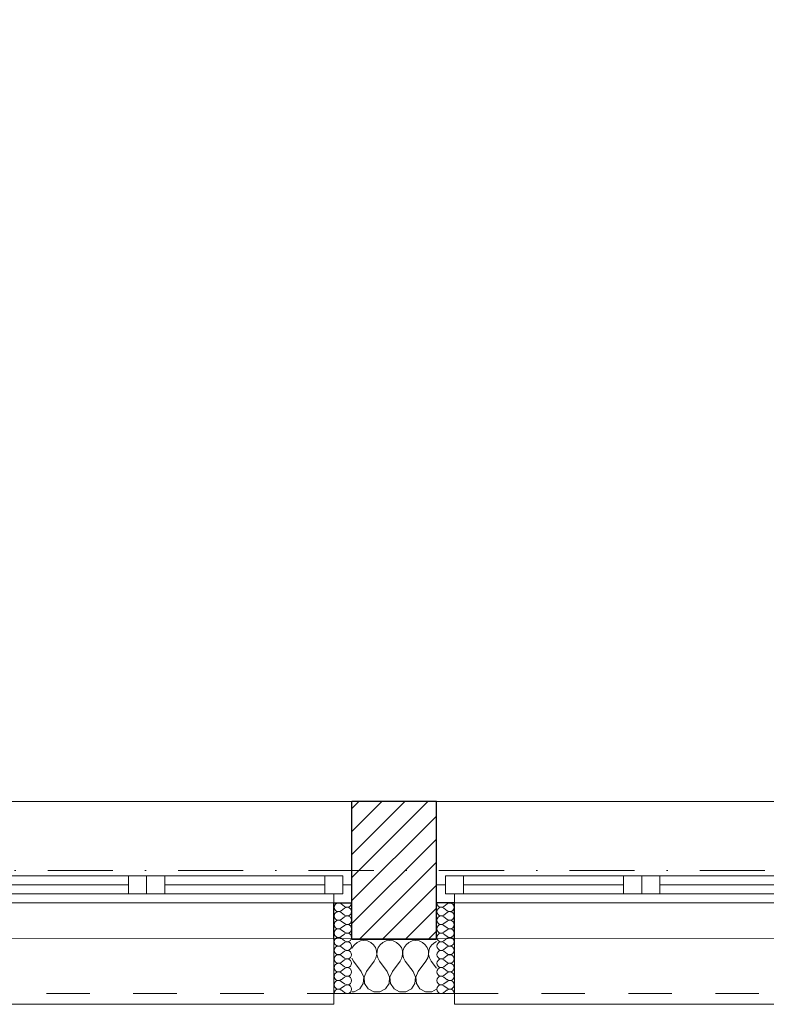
# Model space of a CAD drawing. Header units: millimetres. Extents: x 172139 to 266886, y 98118 to 138225.
# Tile 59 of 123: x 221764 to 223825, y 106825 to 109546. Entities that reach past the tile are written whole.
import ezdxf

# ---------------------------------------------------------------- set-up
doc = ezdxf.new("R2010")
doc.units = ezdxf.units.MM
doc.header["$MEASUREMENT"] = 0
doc.linetypes.add('Kropki i Kreski', pattern=[360, 180, -90, 0, -90])
doc.linetypes.add('Przerywana', pattern=[240, 120, -120])
for name, color, linetype in [('Konstrukcja - Siatki mod', 7, 'Continuous'), ('KR_INW', 7, 'Continuous'), ('NAPIS_SODON', 7, 'Continuous'), ('Okna ArchiCADa', 7, 'Continuous')]:
    doc.layers.add(name, color=color, linetype=linetype)
doc.layers.add('Konstrukcja - Siatki mod_Nr_pióra__48', color=7, linetype='Continuous', lineweight=15, true_color=0xa80f02)
doc.layers.add('KR_INW_Nr_pióra__102', color=7, linetype='Continuous', lineweight=5, true_color=0xcccccc)
for name, color, linetype, lineweight in [('KR_INW_Nr_pióra__101', 252, 'Continuous', 5), ('KR_INW_Nr_pióra__27', 7, 'Continuous', 25), ('KR_INW_Nr_pióra__47', 7, 'Continuous', 15), ('NAPIS_SODON_Nr_pióra__1', 7, 'Continuous', 13), ('Okna ArchiCADa_Nr_pióra__1', 7, 'Continuous', 13), ('Okna ArchiCADa_Nr_pióra__27', 7, 'Continuous', 25)]:
    doc.layers.add(name, color=color, linetype=linetype, lineweight=lineweight)

# ---------------------------------------------------------------- blocks, each defined once
blk = doc.blocks.new('Strop_1', base_point=(179225, 121523.3))
at = {"layer": 'NAPIS_SODON_Nr_pióra__1', "linetype": 'Continuous', "flags": 128}
blk.add_lwpolyline([(179225, 121523.3), (179225.9, 107003.8), (250898.3, 107008.3), (250897.4, 121527.8)], close=True, dxfattribs=at)
blk = doc.blocks.new('*X164')
at = {"layer": 'KR_INW_Nr_pióra__102', "linetype": 'Continuous'}
for p, q in [((222682.3, 106981.8), (222681.2, 106978.4)), ((222687.9, 106989.9), (222682.3, 106981.8)), ((222695.5, 106996.2), (222687.9, 106989.9)), ((222704.5, 107000.2), (222695.5, 106996.2)), ((222714.3, 107001.6), (222704.5, 107000.2)), ((222724, 107000.2), (222714.3, 107001.6)), ((222733.1, 106996.2), (222724, 107000.2)), ((222740.6, 106989.9), (222733.1, 106996.2)), ((222746.2, 106981.8), (222740.6, 106989.9)), ((222749.4, 106972.5), (222746.2, 106981.8)), ((222753.8, 106981.8), (222750.6, 106972.5)), ((222759.4, 106989.9), (222753.8, 106981.8)), ((222766.9, 106996.2), (222759.4, 106989.9)), ((222776, 107000.2), (222766.9, 106996.2)), ((222785.7, 107001.6), (222776, 107000.2)), ((222795.5, 107000.2), (222785.7, 107001.6)), ((222804.5, 106996.2), (222795.5, 107000.2)), ((222812.1, 106989.9), (222804.5, 106996.2)), ((222817.7, 106981.8), (222812.1, 106989.9)), ((222820.8, 106972.5), (222817.7, 106981.8)), ((222825.2, 106981.8), (222822.1, 106972.5)), ((222830.8, 106989.9), (222825.2, 106981.8)), ((222838.4, 106996.2), (222830.8, 106989.9)), ((222847.4, 107000.2), (222838.4, 106996.2)), ((222857.1, 107001.6), (222847.4, 107000.2)), ((222866.9, 107000.2), (222857.1, 107001.6)), ((222875.9, 106996.2), (222866.9, 107000.2)), ((222883.5, 106989.9), (222875.9, 106996.2)), ((222889.1, 106981.8), (222883.5, 106989.9)), ((222892.2, 106972.5), (222889.1, 106981.8)), ((222896.6, 106981.8), (222893.5, 106972.5)), ((222902.2, 106989.9), (222896.6, 106981.8)), ((222909.8, 106996.2), (222902.2, 106989.9)), ((222914.7, 106998.4), (222909.8, 106996.2)), ((222681.2, 106952.6), (222685.7, 106944.4)), ((222742.9, 106944.4), (222747.6, 106953.1)), ((222747.6, 106953.1), (222749.9, 106962.6)), ((222749.9, 106962.6), (222749.4, 106972.5)), ((222750.6, 106972.5), (222750.1, 106962.6)), ((222750.1, 106962.6), (222752.4, 106953.1)), ((222752.4, 106953.1), (222757.1, 106944.4)), ((222814.3, 106944.4), (222819.1, 106953.1)), ((222819.1, 106953.1), (222821.3, 106962.6)), ((222821.3, 106962.6), (222820.8, 106972.5)), ((222822.1, 106972.5), (222821.6, 106962.6)), ((222821.6, 106962.6), (222823.8, 106953.1)), ((222823.8, 106953.1), (222828.6, 106944.4)), ((222885.7, 106944.4), (222890.5, 106953.1)), ((222890.5, 106953.1), (222892.7, 106962.6)), ((222892.7, 106962.6), (222892.2, 106972.5)), ((222893.5, 106972.5), (222893, 106962.6)), ((222893, 106962.6), (222895.2, 106953.1)), ((222895.2, 106953.1), (222900, 106944.4)), ((222707.1, 106915.9), (222685.7, 106944.4)), ((222721.4, 106915.9), (222742.9, 106944.4)), ((222778.6, 106915.9), (222757.1, 106944.4)), ((222792.9, 106915.9), (222814.3, 106944.4)), ((222850, 106915.9), (222828.6, 106944.4)), ((222864.3, 106915.9), (222885.7, 106944.4)), ((222914.7, 106924.8), (222900, 106944.4)), ((222713.9, 106899.8), (222707.1, 106915.9)), ((222712.2, 106882.5), (222713.9, 106899.8)), ((222721.4, 106915.9), (222714.7, 106899.8)), ((222714.7, 106899.8), (222716.3, 106882.5)), ((222785.3, 106899.8), (222778.6, 106915.9)), ((222783.7, 106882.5), (222785.3, 106899.8)), ((222792.9, 106915.9), (222786.1, 106899.8)), ((222786.1, 106899.8), (222787.8, 106882.5)), ((222856.7, 106899.8), (222850, 106915.9)), ((222855.1, 106882.5), (222856.7, 106899.8)), ((222864.3, 106915.9), (222857.6, 106899.8)), ((222857.6, 106899.8), (222859.2, 106882.5)), ((222702.6, 106868), (222712.2, 106882.5)), ((222716.3, 106882.5), (222726, 106868)), ((222774, 106868), (222783.7, 106882.5)), ((222787.8, 106882.5), (222797.4, 106868)), ((222845.5, 106868), (222855.1, 106882.5)), ((222859.2, 106882.5), (222868.8, 106868)), ((222681.2, 106859.8), (222687.3, 106859.8)), ((222687.3, 106859.8), (222702.6, 106868)), ((222726, 106868), (222741.3, 106859.8)), ((222741.3, 106859.8), (222758.7, 106859.8)), ((222758.7, 106859.8), (222774, 106868)), ((222797.4, 106868), (222812.7, 106859.8)), ((222812.7, 106859.8), (222830.1, 106859.8)), ((222830.1, 106859.8), (222845.5, 106868)), ((222868.8, 106868), (222884.2, 106859.8)), ((222884.2, 106859.8), (222901.6, 106859.8)), ((222901.6, 106859.8), (222914.7, 106866.9))]:
    blk.add_line(p, q, dxfattribs=at)
blk = doc.blocks.new('*X207')
at = {"layer": 'KR_INW_Nr_pióra__102', "linetype": 'Continuous'}
for p, q in [((222660.9, 107095.6), (222651.4, 107102.8)), ((222660.9, 107090.9), (222651.4, 107083.7)), ((222660.9, 107071.8), (222651.4, 107079)), ((222660.9, 107067), (222651.4, 107059.9)), ((222660.9, 107048), (222651.4, 107055.1)), ((222660.9, 107043.2), (222651.4, 107036.1)), ((222660.9, 107024.2), (222651.4, 107031.3)), ((222660.9, 107019.4), (222651.4, 107012.3)), ((222660.9, 107000.4), (222651.4, 107007.5)), ((222660.9, 106995.6), (222651.4, 106988.5)), ((222660.9, 106976.6), (222651.4, 106983.7)), ((222660.9, 106971.8), (222651.4, 106964.7)), ((222660.9, 106952.8), (222651.4, 106959.9)), ((222660.9, 106948), (222651.4, 106940.9)), ((222660.9, 106929), (222651.4, 106936.1)), ((222660.9, 106924.2), (222651.4, 106917)), ((222660.9, 106905.1), (222651.4, 106912.3)), ((222660.9, 106900.4), (222651.4, 106893.2)), ((222660.9, 106881.3), (222651.4, 106888.5)), ((222660.9, 106876.6), (222651.4, 106869.4)), ((222660.9, 106857.5), (222651.4, 106864.7))]:
    blk.add_line(p, q, dxfattribs=at)
for centre, start, end in [((222644.3, 107093.2), 53.1301, 180), ((222644.3, 107093.2), 180, 306.8699), ((222668.1, 107105.1), 233.1301, 0), ((222668.1, 107081.3), 233.1301, 126.8699), ((222644.3, 107069.4), 53.1301, 180), ((222644.3, 107069.4), 180, 306.8699), ((222668.1, 107057.5), 233.1301, 126.8699), ((222644.3, 107045.6), 53.1301, 180), ((222644.3, 107045.6), 180, 306.8699), ((222644.3, 107021.8), 53.1301, 180), ((222668.1, 107033.7), 233.1301, 126.8699), ((222644.3, 107021.8), 180, 306.8699), ((222644.3, 106998), 53.1301, 180), ((222668.1, 107009.9), 233.1301, 126.8699), ((222644.3, 106998), 180, 306.8699), ((222644.3, 106974.2), 53.1301, 180), ((222668.1, 106986.1), 233.1301, 126.8699), ((222644.3, 106974.2), 180, 306.8699), ((222644.3, 106950.4), 53.1301, 180), ((222668.1, 106962.3), 233.1301, 126.8699), ((222644.3, 106950.4), 180, 306.8699), ((222644.3, 106926.6), 53.1301, 180), ((222644.3, 106926.6), 180, 306.8699), ((222668.1, 106938.5), 233.1301, 126.8699), ((222668.1, 106914.7), 233.1301, 126.8699), ((222644.3, 106902.8), 53.1301, 180), ((222644.3, 106902.8), 180, 306.8699), ((222668.1, 106890.9), 233.1301, 126.8699), ((222644.3, 106879), 53.1301, 180), ((222644.3, 106879), 180, 306.8699), ((222668.1, 106867), 233.1301, 126.8699), ((222644.3, 106855.1), 53.1301, 180)]:
    blk.add_arc(centre, 11.9, start, end, dxfattribs=at)
blk = doc.blocks.new('*X208')
at = {"layer": 'KR_INW_Nr_pióra__102', "linetype": 'Continuous'}
for p, q in [((222935, 107095.6), (222944.5, 107102.8)), ((222935, 107090.9), (222944.5, 107083.7)), ((222935, 107071.8), (222944.5, 107079)), ((222935, 107067), (222944.5, 107059.9)), ((222935, 107048), (222944.5, 107055.1)), ((222935, 107043.2), (222944.5, 107036.1)), ((222935, 107024.2), (222944.5, 107031.3)), ((222935, 107019.4), (222944.5, 107012.3)), ((222935, 107000.4), (222944.5, 107007.5)), ((222935, 106995.6), (222944.5, 106988.5)), ((222935, 106976.6), (222944.5, 106983.7)), ((222935, 106971.8), (222944.5, 106964.7)), ((222935, 106952.8), (222944.5, 106959.9)), ((222935, 106948), (222944.5, 106940.9)), ((222935, 106929), (222944.5, 106936.1)), ((222935, 106924.2), (222944.5, 106917)), ((222935, 106905.1), (222944.5, 106912.3)), ((222935, 106900.4), (222944.5, 106893.2)), ((222935, 106881.3), (222944.5, 106888.5)), ((222935, 106876.6), (222944.5, 106869.4)), ((222935, 106857.5), (222944.5, 106864.7))]:
    blk.add_line(p, q, dxfattribs=at)
for centre, start, end in [((222927.8, 107105.1), 180, 306.8699), ((222927.8, 107081.3), 53.1301, 306.8699), ((222951.6, 107093.2), 0, 126.8699), ((222951.6, 107093.2), 233.1301, 0), ((222927.8, 107057.5), 53.1301, 306.8699), ((222951.6, 107069.4), 0, 126.8699), ((222951.6, 107069.4), 233.1301, 0), ((222927.8, 107033.7), 53.1301, 306.8699), ((222951.6, 107045.6), 0, 126.8699), ((222951.6, 107045.6), 233.1301, 0), ((222951.6, 107021.8), 0, 126.8699), ((222927.8, 107009.9), 53.1301, 306.8699), ((222951.6, 107021.8), 233.1301, 0), ((222951.6, 106998), 0, 126.8699), ((222927.8, 106986.1), 53.1301, 306.8699), ((222951.6, 106998), 233.1301, 0), ((222951.6, 106974.2), 0, 126.8699), ((222927.8, 106962.3), 53.1301, 306.8699), ((222951.6, 106974.2), 233.1301, 0), ((222951.6, 106950.4), 0, 126.8699), ((222927.8, 106938.5), 53.1301, 306.8699), ((222927.8, 106914.7), 53.1301, 306.8699), ((222951.6, 106950.4), 233.1301, 0), ((222951.6, 106926.6), 0, 126.8699), ((222951.6, 106926.6), 233.1301, 0), ((222927.8, 106890.9), 53.1301, 306.8699), ((222951.6, 106902.8), 0, 126.8699), ((222951.6, 106902.8), 233.1301, 0), ((222927.8, 106867), 53.1301, 306.8699), ((222951.6, 106879), 0, 126.8699), ((222951.6, 106879), 233.1301, 0), ((222951.6, 106855.1), 0, 126.8699)]:
    blk.add_arc(centre, 11.9, start, end, dxfattribs=at)
blk = doc.blocks.new('Okno dwuskrzydłowe 19_5')
at = {"layer": 'Okna ArchiCADa_Nr_pióra__1', "linetype": 'Continuous'}
for p, q in [((-566.8, 230), (566.8, 230)), ((-566.8, 0), (-541.8, 0)), ((-541.8, 25), (-491.8, 25)), ((-541.8, -25), (-541.8, 25)), ((-541.8, 0), (-541.8, -25)), ((-491.8, 25), (-50, 25)), ((-491.8, 25), (-491.8, -25)), ((-491.8, 25), (-50, 25)), ((-491.8, 0), (-50, 0)), ((-50, -25), (-50, 25)), ((-50, 25), (0, 25)), ((0, 25), (0, -25)), ((0, 25), (50, 25)), ((0, -25), (0, 25)), ((50, 25), (491.8, 25)), ((50, 25), (50, -25)), ((50, 25), (491.8, 25)), ((50, 0), (491.8, 0)), ((491.8, -25), (491.8, 25)), ((491.8, 25), (541.8, 25)), ((541.8, 25), (541.8, -25)), ((541.8, -25), (541.8, 0)), ((541.8, 0), (566.8, 0)), ((-541.8, -25), (-516.8, -25)), ((-491.8, -25), (-541.8, -25)), ((-516.8, -25), (-516.8, -50)), ((-50, -25), (-491.8, -25)), ((0, -25), (-50, -25)), ((50, -25), (0, -25)), ((491.8, -25), (50, -25)), ((541.8, -25), (491.8, -25)), ((516.8, -50), (516.8, -25)), ((516.8, -25), (541.8, -25)), ((-516.8, -50), (-566.8, -50)), ((0, -50), (-516.8, -50)), ((516.8, -50), (0, -50)), ((566.8, -50), (516.8, -50)), ((-516.8, -300), (-516.8, -330)), ((516.8, -330), (516.8, -300)), ((-516.8, -330), (516.8, -330))]:
    blk.add_line(p, q, dxfattribs=at)
at = {"layer": 'Okna ArchiCADa_Nr_pióra__1', "linetype": 'Przerywana'}
blk.add_line((-516.8, -300), (516.8, -300), dxfattribs=at)
at = {"layer": 'Okna ArchiCADa_Nr_pióra__27', "linetype": 'Continuous'}
for p, q in [((-566.8, -50), (-566.8, 0)), ((566.8, -50), (566.8, 0)), ((-516.8, -50), (-566.8, -50)), ((516.8, -50), (566.8, -50))]:
    blk.add_line(p, q, dxfattribs=at)
blk = doc.blocks.new('Ściana_3', base_point=(179075.1, 106855.1))
at = {"layer": 'KR_INW_Nr_pióra__101', "linetype": 'Continuous'}
h = blk.add_hatch(dxfattribs=at)
h.set_pattern_fill('Cegła_licówka', color=256, style=0, pattern_type=2)
h.set_pattern_definition([(45, (0, 0), (-31.819804, 31.819804), [])])
h.paths.add_polyline_path([(222681.2, 107155.1), (222681.2, 107105.1), (222681.2, 107005.1), (222914.7, 107005.1), (222914.7, 107105.1), (222914.7, 107155.1), (222914.7, 107385.1), (222681.2, 107385.1)])
at = {"layer": 'KR_INW_Nr_pióra__27', "linetype": 'Continuous'}
for p, q in [((222681.2, 107155.1), (222681.2, 107385.1)), ((222914.7, 107155.1), (222914.7, 107385.1)), ((222681.2, 107105.1), (222681.2, 107155.1)), ((222914.7, 107105.1), (222914.7, 107155.1)), ((222631.2, 107005.1), (222631.2, 107105.1)), ((222631.2, 107105.1), (222681.2, 107105.1)), ((222681.2, 107005.1), (222681.2, 107105.1)), ((222914.7, 107005.1), (222914.7, 107105.1)), ((222964.7, 107105.1), (222914.7, 107105.1)), ((222964.7, 107005.1), (222964.7, 107105.1)), ((222681.2, 107005.1), (222914.7, 107005.1))]:
    blk.add_line(p, q, dxfattribs=at)
at = {"layer": 'KR_INW_Nr_pióra__27', "linetype": 'Continuous', "flags": 128}
blk.add_lwpolyline([(222914.7, 107385.1), (222681.2, 107385.1)], dxfattribs=at)
at = {"layer": 'KR_INW_Nr_pióra__47', "linetype": 'Continuous'}
for p, q in [((222681.2, 107105.1), (222631.2, 107105.1)), ((222631.2, 107105.1), (222631.2, 106855.1)), ((222914.7, 107105.1), (222964.7, 107105.1)), ((222964.7, 107105.1), (222964.7, 106855.1)), ((222631.2, 106855.1), (222631.2, 107005.1)), ((222964.7, 106855.1), (222964.7, 107005.1)), ((222681.2, 106855.1), (222631.2, 106855.1)), ((222914.7, 106855.1), (222964.7, 106855.1))]:
    blk.add_line(p, q, dxfattribs=at)
at = {"layer": 'KR_INW_Nr_pióra__47', "linetype": 'Continuous', "flags": 128}
blk.add_lwpolyline([(222681.2, 106855.1), (222914.7, 106855.1)], dxfattribs=at)
at = {"layer": 'KR_INW'}
for name in ['*X207', '*X208', '*X164']:
    blk.add_blockref(name, (0, 0), dxfattribs=at)
at = {"layer": 'Okna ArchiCADa', "color": 21, "linetype": 'Continuous', "lineweight": 13, "true_color": 0xff9955, "zscale": 1000}
for p in [(222114.4, 107155.1), (223481.5, 107155.1)]:
    blk.add_blockref('Okno dwuskrzydłowe 19_5', p, dxfattribs=at)
blk = doc.blocks.new('Standardowy znacznik siatki_10')
at = {"layer": 'Konstrukcja - Siatki mod_Nr_pióra__48', "linetype": 'Kropki i Kreski'}
blk.add_line((1000, 0), (72912, 0), dxfattribs=at)

msp = doc.modelspace()

# ---------------------------------------------------------------- block references
at = {"layer": 'Konstrukcja - Siatki mod', "color": 8, "linetype": 'Continuous', "lineweight": 13, "zscale": 1000}
msp.add_blockref('Standardowy znacznik siatki_10', (177989.3, 107195.1), dxfattribs=at)
at = {"layer": 'KR_INW'}
msp.add_blockref('Ściana_3', (179075.1, 106855.1), dxfattribs=at)
at = {"layer": 'NAPIS_SODON', "linetype": 'Continuous'}
msp.add_blockref('Strop_1', (179225, 121523.3), dxfattribs=at)

doc.saveas('drawing.dxf')
